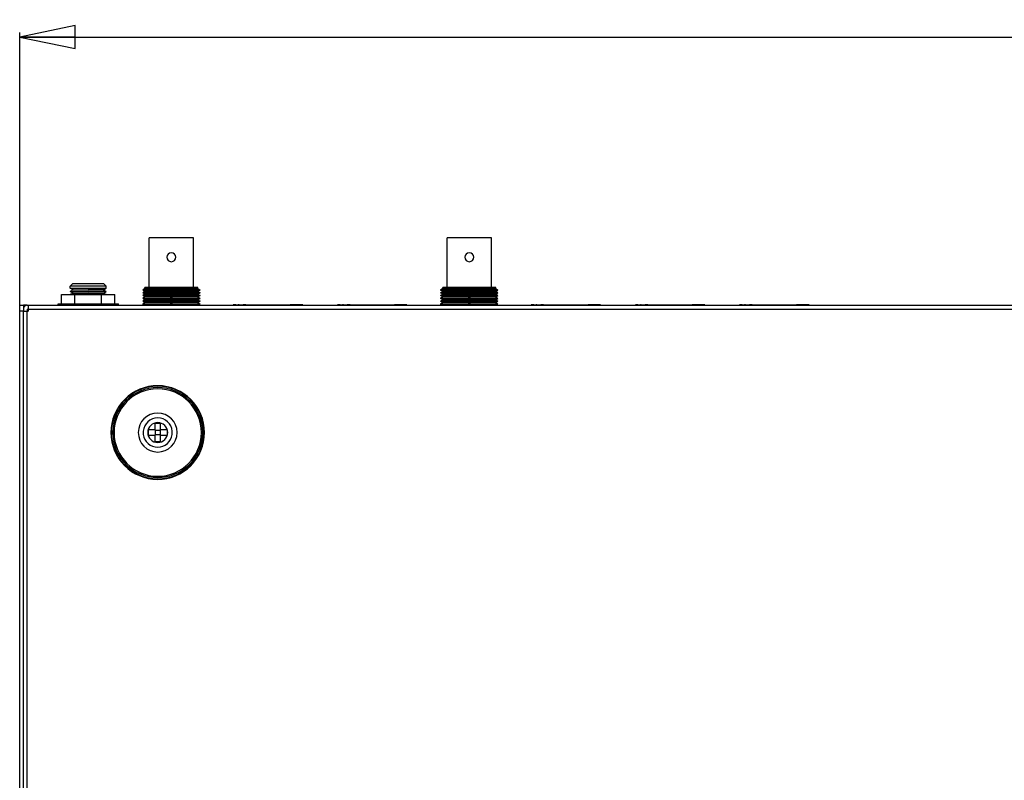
# Model space of a CAD drawing. Header units: millimetres. Extents: x 0 to 1524, y 0 to 1016.
# Tile 107 of 256: x 545 to 757, y 164 to 328. Entities that reach past the tile are written whole.
import ezdxf

# ---------------------------------------------------------------- set-up
doc = ezdxf.new("R2010")
doc.units = ezdxf.units.MM
doc.header["$LTSCALE"] = 83.82
doc.layers.get('0').update_dxf_attribs({"linetype": 'CONTINUOUS'})
doc.layers.add('02___PRT_ALL_AXES', color=7, linetype='CONTINUOUS')
doc.layers.add('03___PRT_ALL_CURVES', color=7, linetype='CONTINUOUS')
doc.styles.get("Standard").update_dxf_attribs({"font": 'txt', "width": 0.8})
doc.dimstyles.new('DIMSTYLE_1', dxfattribs={"dimtxt": 15, "dimasz": 12, "dimexe": 0.18, "dimexo": 0.0625, "dimgap": 0.09, "dimtad": 1, "dimzin": 0, "dimdsep": 46, "dimtxsty": 'STANDARD', "dimblk": 'CLOSED', "dimblk1": 'CLOSED', "dimblk2": 'CLOSED', "dimcen": 0.09, "dimadec": 0, "dimazin": 0, "dimtp": 0.01, "dimtm": 0.01, "dimtfac": 1, "dimtofl": 0, "dimtmove": 0, "dimatfit": 3, "dimldrblk": 'CLOSED', "dimfxl": 1, "dimtolj": 1, "dimtzin": 0, "dimarcsym": 0})

# ---------------------------------------------------------------- blocks, each defined once
blk = doc.blocks.new('_CLOSED')
at = {"color": 0, "linetype": 'BYBLOCK'}
for p, q in [((0, 0), (-1, 0.208)), ((-1, 0.208), (-1, -0.208)), ((-1, -0.208), (0, 0)), ((-1, 0), (0, 0))]:
    blk.add_line(p, q, dxfattribs=at)
blk = doc.blocks.new('*D3')
at = {"color": 2, "linetype": 'CONTINUOUS'}
for p, q in [((544.59, 266.36), (544.59, 325.42)), ((976.19, 266.36), (976.19, 325.42)), ((544.59, 324.42), (760.39, 324.42)), ((976.19, 324.42), (760.39, 324.42))]:
    blk.add_line(p, q, dxfattribs=at)
at = {"color": 2, "linetype": 'CONTINUOUS', "xscale": 12, "yscale": 12, "zscale": 12, "rotation": 180}
blk.add_blockref('_CLOSED', (544.59, 324.42), dxfattribs=at)
at = {"color": 2, "linetype": 'CONTINUOUS', "xscale": 12, "yscale": 12, "zscale": 12}
blk.add_blockref('_CLOSED', (976.19, 324.42), dxfattribs=at)

msp = doc.modelspace()

# ---------------------------------------------------------------- linework, layer by layer
at = {"color": 7, "linetype": 'CONTINUOUS'}
for p, q in [((572.544, 270.407), (572.544, 281.077)), ((572.544, 270.407), (572.544, 281.077)), ((573.244, 281.077), (572.544, 281.077)), ((581.444, 281.077), (573.244, 281.077)), ((582.144, 281.077), (581.444, 281.077)), ((582.144, 270.407), (582.144, 281.077)), ((582.144, 270.407), (582.144, 281.077)), ((636.844, 270.407), (636.844, 281.077)), ((636.844, 270.407), (636.844, 281.077)), ((637.544, 281.077), (636.844, 281.077)), ((645.744, 281.077), (637.544, 281.077)), ((646.444, 281.077), (645.744, 281.077)), ((646.444, 270.407), (646.444, 281.077)), ((646.444, 270.407), (646.444, 281.077)), ((555.994, 271.157), (555.494, 270.657)), ((555.994, 271.157), (555.494, 270.657)), ((555.494, 270.246), (555.494, 270.657)), ((555.494, 270.246), (555.494, 270.657)), ((556.115, 269.889), (555.494, 270.246)), ((556.594, 271.157), (555.994, 271.157)), ((559.394, 271.157), (556.594, 271.157)), ((562.194, 271.157), (559.394, 271.157)), ((562.794, 271.157), (562.194, 271.157)), ((562.674, 269.889), (563.294, 270.246)), ((562.794, 271.157), (563.294, 270.657)), ((562.794, 271.157), (563.294, 270.657)), ((563.294, 270.246), (563.294, 270.657)), ((563.294, 270.246), (563.294, 270.657)), ((571.616, 270.162), (571.144, 269.844)), ((571.616, 270.162), (571.616, 270.407)), ((572.544, 270.407), (571.616, 270.407)), ((576.344, 270.407), (572.544, 270.407)), ((576.794, 270.407), (576.344, 270.407)), ((577.894, 270.407), (576.794, 270.407)), ((578.344, 270.407), (577.894, 270.407)), ((582.144, 270.407), (578.344, 270.407)), ((583.072, 270.407), (582.144, 270.407)), ((583.072, 270.162), (583.072, 270.407)), ((583.072, 270.162), (583.544, 269.844)), ((635.916, 270.162), (635.444, 269.844)), ((635.916, 270.162), (635.916, 270.407)), ((636.844, 270.407), (635.916, 270.407)), ((640.644, 270.407), (636.844, 270.407)), ((641.094, 270.407), (640.644, 270.407)), ((642.194, 270.407), (641.094, 270.407)), ((642.644, 270.407), (642.194, 270.407)), ((646.444, 270.407), (642.644, 270.407)), ((647.372, 270.407), (646.444, 270.407)), ((647.372, 270.162), (647.372, 270.407)), ((647.372, 270.162), (647.844, 269.844)), ((556.115, 269.889), (555.494, 269.555)), ((556.115, 269.209), (555.494, 269.555)), ((556.115, 269.209), (555.494, 268.874)), ((555.524, 268.857), (555.494, 268.874)), ((556.508, 268.874), (556.525, 268.874)), ((562.281, 268.874), (562.264, 268.874)), ((562.674, 269.889), (563.294, 269.555)), ((562.674, 269.209), (563.294, 269.555)), ((562.674, 269.209), (563.294, 268.874)), ((563.264, 268.857), (563.294, 268.874)), ((571.616, 269.567), (571.144, 269.844)), ((571.616, 269.567), (571.144, 269.249)), ((571.616, 268.96), (571.144, 269.249)), ((571.616, 268.96), (571.144, 268.642)), ((571.616, 268.353), (571.144, 268.642)), ((571.616, 268.353), (571.144, 268.035)), ((571.616, 267.758), (571.144, 268.035)), ((583.072, 269.567), (583.544, 269.844)), ((583.072, 269.567), (583.544, 269.249)), ((583.072, 268.96), (583.544, 269.249)), ((583.072, 268.96), (583.544, 268.642)), ((583.072, 268.353), (583.544, 268.642)), ((583.072, 268.353), (583.544, 268.035)), ((583.072, 267.758), (583.544, 268.035)), ((635.916, 269.567), (635.444, 269.844)), ((635.916, 269.567), (635.444, 269.249)), ((635.916, 268.96), (635.444, 269.249)), ((635.916, 268.96), (635.444, 268.642)), ((635.916, 268.353), (635.444, 268.642)), ((635.916, 268.353), (635.444, 268.035)), ((635.916, 267.758), (635.444, 268.035)), ((647.372, 269.567), (647.844, 269.844)), ((647.372, 269.567), (647.844, 269.249)), ((647.372, 268.96), (647.844, 269.249)), ((647.372, 268.96), (647.844, 268.642)), ((647.372, 268.353), (647.844, 268.642)), ((647.372, 268.353), (647.844, 268.035)), ((647.372, 267.758), (647.844, 268.035)), ((544.594, 265.357), (544.594, 266.557)), ((544.594, 266.557), (545.394, 266.557)), ((546.194, 266.557), (545.394, 266.557)), ((545.394, 266.557), (545.394, 265.816)), ((545.394, 265.816), (545.394, 265.757)), ((545.394, 265.757), (545.394, 265.357)), ((546.194, 266.557), (546.394, 266.557)), ((546.194, 265.757), (546.394, 265.757)), ((546.194, 265.757), (546.194, 265.274)), ((546.394, 266.557), (974.394, 266.557)), ((546.394, 266.557), (546.394, 265.757)), ((546.394, 266.557), (974.394, 266.557)), ((546.394, 265.757), (546.394, 265.274)), ((546.394, 265.757), (974.394, 265.757)), ((571.616, 267.758), (571.144, 267.44)), ((571.616, 267.151), (571.144, 267.44)), ((571.616, 267.151), (571.144, 266.833)), ((571.616, 266.556), (571.144, 266.833)), ((583.072, 267.758), (583.544, 267.44)), ((583.072, 267.151), (583.544, 267.44)), ((583.072, 267.151), (583.544, 266.833)), ((583.072, 266.556), (583.544, 266.833)), ((590.694, 266.557), (590.694, 266.657)), ((590.994, 266.657), (590.694, 266.657)), ((591.259, 266.657), (590.994, 266.657)), ((591.259, 266.657), (591.779, 266.657)), ((591.962, 266.657), (591.779, 266.657)), ((591.779, 266.557), (591.779, 266.657)), ((591.962, 266.657), (592.804, 266.657)), ((593.405, 266.657), (592.804, 266.657)), ((592.804, 266.557), (592.804, 266.657)), ((593.405, 266.657), (598.189, 266.657)), ((598.199, 266.657), (602.984, 266.657)), ((598.199, 266.557), (598.199, 266.657)), ((603.584, 266.657), (602.984, 266.657)), ((602.984, 266.557), (602.984, 266.657)), ((604.427, 266.657), (603.584, 266.657)), ((604.609, 266.657), (604.427, 266.657)), ((604.427, 266.557), (604.427, 266.657)), ((605.13, 266.657), (604.609, 266.657)), ((605.394, 266.657), (605.13, 266.657)), ((605.13, 266.557), (605.13, 266.657)), ((605.694, 266.657), (605.394, 266.657)), ((613.194, 266.557), (613.194, 266.657)), ((613.494, 266.657), (613.194, 266.657)), ((613.759, 266.657), (613.494, 266.657)), ((613.759, 266.657), (614.279, 266.657)), ((614.462, 266.657), (614.279, 266.657)), ((614.279, 266.557), (614.279, 266.657)), ((614.462, 266.657), (615.304, 266.657)), ((615.905, 266.657), (615.304, 266.657)), ((615.304, 266.557), (615.304, 266.657)), ((615.905, 266.657), (620.689, 266.657)), ((620.699, 266.657), (625.484, 266.657)), ((620.699, 266.557), (620.699, 266.657)), ((626.084, 266.657), (625.484, 266.657)), ((625.484, 266.557), (625.484, 266.657)), ((626.927, 266.657), (626.084, 266.657)), ((627.109, 266.657), (626.927, 266.657)), ((626.927, 266.557), (626.927, 266.657)), ((627.63, 266.657), (627.109, 266.657)), ((627.894, 266.657), (627.63, 266.657)), ((627.63, 266.557), (627.63, 266.657)), ((628.194, 266.657), (627.894, 266.657)), ((635.916, 267.758), (635.444, 267.44)), ((635.916, 267.151), (635.444, 267.44)), ((635.916, 267.151), (635.444, 266.833)), ((635.916, 266.556), (635.444, 266.833)), ((647.372, 267.758), (647.844, 267.44)), ((647.372, 267.151), (647.844, 267.44)), ((647.372, 267.151), (647.844, 266.833)), ((647.372, 266.556), (647.844, 266.833)), ((654.994, 266.557), (654.994, 266.657)), ((655.294, 266.657), (654.994, 266.657)), ((655.559, 266.657), (655.294, 266.657)), ((655.559, 266.657), (656.079, 266.657)), ((656.262, 266.657), (656.079, 266.657)), ((656.079, 266.557), (656.079, 266.657)), ((656.262, 266.657), (657.104, 266.657)), ((657.705, 266.657), (657.104, 266.657)), ((657.104, 266.557), (657.104, 266.657)), ((657.705, 266.657), (662.489, 266.657)), ((662.499, 266.657), (667.284, 266.657)), ((662.499, 266.557), (662.499, 266.657)), ((667.884, 266.657), (667.284, 266.657)), ((667.284, 266.557), (667.284, 266.657)), ((668.727, 266.657), (667.884, 266.657)), ((668.909, 266.657), (668.727, 266.657)), ((668.727, 266.557), (668.727, 266.657)), ((669.43, 266.657), (668.909, 266.657)), ((669.694, 266.657), (669.43, 266.657)), ((669.43, 266.557), (669.43, 266.657)), ((669.994, 266.657), (669.694, 266.657)), ((677.494, 266.557), (677.494, 266.657)), ((677.794, 266.657), (677.494, 266.657)), ((678.059, 266.657), (677.794, 266.657)), ((678.059, 266.657), (678.579, 266.657)), ((678.762, 266.657), (678.579, 266.657)), ((678.579, 266.557), (678.579, 266.657)), ((678.762, 266.657), (679.604, 266.657)), ((680.205, 266.657), (679.604, 266.657)), ((679.604, 266.557), (679.604, 266.657)), ((680.205, 266.657), (684.989, 266.657)), ((684.999, 266.657), (689.784, 266.657)), ((684.999, 266.557), (684.999, 266.657)), ((690.384, 266.657), (689.784, 266.657)), ((689.784, 266.557), (689.784, 266.657)), ((691.227, 266.657), (690.384, 266.657)), ((691.409, 266.657), (691.227, 266.657)), ((691.227, 266.557), (691.227, 266.657)), ((691.93, 266.657), (691.409, 266.657)), ((692.194, 266.657), (691.93, 266.657)), ((691.93, 266.557), (691.93, 266.657)), ((692.494, 266.657), (692.194, 266.657)), ((699.994, 266.557), (699.994, 266.657)), ((700.294, 266.657), (699.994, 266.657)), ((700.559, 266.657), (700.294, 266.657)), ((700.559, 266.657), (701.079, 266.657)), ((701.262, 266.657), (701.079, 266.657)), ((701.079, 266.557), (701.079, 266.657)), ((701.262, 266.657), (702.104, 266.657)), ((702.705, 266.657), (702.104, 266.657)), ((702.104, 266.557), (702.104, 266.657)), ((702.705, 266.657), (707.489, 266.657)), ((707.499, 266.657), (712.284, 266.657)), ((707.499, 266.557), (707.499, 266.657)), ((712.884, 266.657), (712.284, 266.657)), ((712.284, 266.557), (712.284, 266.657)), ((713.727, 266.657), (712.884, 266.657)), ((713.909, 266.657), (713.727, 266.657)), ((713.727, 266.557), (713.727, 266.657)), ((714.43, 266.657), (713.909, 266.657)), ((714.694, 266.657), (714.43, 266.657)), ((714.43, 266.557), (714.43, 266.657)), ((714.994, 266.657), (714.694, 266.657)), ((544.594, 103.957), (544.594, 265.357)), ((544.594, 265.357), (545.394, 265.357)), ((545.394, 265.274), (545.394, 265.357)), ((545.394, 78.157), (545.394, 265.274)), ((545.394, 78.157), (545.394, 265.274)), ((545.394, 265.274), (545.794, 265.274)), ((545.794, 265.274), (546.194, 265.274)), ((546.194, 265.274), (546.394, 265.274)), ((546.194, 77.357), (546.194, 265.274)), ((573.794, 241.107), (573.794, 239.707)), ((573.794, 241.107), (574.994, 241.107)), ((574.994, 239.707), (574.994, 241.107)), ((573.794, 239.707), (572.394, 239.707)), ((572.394, 238.507), (572.394, 239.707)), ((572.394, 238.507), (573.794, 238.507)), ((573.794, 239.707), (573.894, 239.607)), ((573.794, 238.507), (573.894, 238.607)), ((573.794, 238.507), (573.794, 237.107)), ((573.894, 239.607), (574.894, 239.607)), ((573.894, 238.607), (573.894, 239.607)), ((574.894, 238.607), (573.894, 238.607)), ((574.994, 239.707), (574.894, 239.607)), ((574.894, 239.607), (574.894, 238.607)), ((574.994, 238.507), (574.894, 238.607)), ((576.394, 239.707), (574.994, 239.707)), ((574.994, 237.107), (574.994, 238.507)), ((574.994, 238.507), (576.394, 238.507)), ((576.394, 239.707), (576.394, 238.507)), ((574.994, 237.107), (573.794, 237.107))]:
    msp.add_line(p, q, dxfattribs=at)
for points in [[(559.394, 270.657), (558.784, 270.657), (558.189, 270.657), (557.624, 270.657), (557.102, 270.657), (556.637, 270.657), (556.239, 270.657), (555.919, 270.657), (555.685, 270.657), (555.542, 270.657), (555.494, 270.657)], [(555.494, 270.246), (555.542, 270.246), (555.685, 270.246), (555.919, 270.246), (556.239, 270.246), (556.637, 270.246), (557.102, 270.246), (557.624, 270.246), (558.189, 270.246), (558.784, 270.246), (559.394, 270.246)], [(563.294, 270.657), (563.246, 270.657), (563.104, 270.657), (562.869, 270.657), (562.55, 270.657), (562.152, 270.657), (561.687, 270.657), (561.165, 270.657), (560.6, 270.657), (560.004, 270.657), (559.394, 270.657)], [(559.394, 270.246), (560.004, 270.246), (560.6, 270.246), (561.165, 270.246), (561.687, 270.246), (562.152, 270.246), (562.55, 270.246), (562.869, 270.246), (563.104, 270.246), (563.246, 270.246), (563.294, 270.246)], [(571.616, 270.162), (571.687, 270.162), (571.897, 270.162), (572.241, 270.162), (572.71, 270.162), (573.294, 270.162), (573.978, 270.162), (574.744, 270.162), (575.574, 270.162), (576.448, 270.162), (577.344, 270.162), (578.24, 270.162), (579.114, 270.162), (579.945, 270.162), (580.711, 270.162), (581.395, 270.162), (581.978, 270.162), (582.448, 270.162), (582.792, 270.162), (583.002, 270.162), (583.072, 270.162)], [(635.916, 270.162), (635.987, 270.162), (636.197, 270.162), (636.541, 270.162), (637.01, 270.162), (637.594, 270.162), (638.278, 270.162), (639.044, 270.162), (639.874, 270.162), (640.748, 270.162), (641.644, 270.162), (642.54, 270.162), (643.414, 270.162), (644.245, 270.162), (645.011, 270.162), (645.695, 270.162), (646.278, 270.162), (646.748, 270.162), (647.092, 270.162), (647.302, 270.162), (647.372, 270.162)], [(555.494, 269.555), (555.508, 269.555), (555.614, 269.555), (555.823, 269.555), (556.129, 269.555), (556.525, 269.555), (556.999, 269.555), (557.538, 269.555), (558.128, 269.555), (558.752, 269.555), (559.394, 269.555)], [(555.494, 268.874), (555.508, 268.874), (555.614, 268.874), (555.823, 268.874), (556.129, 268.874), (556.508, 268.874)], [(556.115, 269.889), (556.165, 269.889), (556.313, 269.889), (556.554, 269.889), (556.882, 269.889), (557.286, 269.889), (557.755, 269.889), (558.273, 269.889), (558.825, 269.889), (559.394, 269.889)], [(556.115, 269.209), (556.165, 269.209), (556.313, 269.209), (556.554, 269.209), (556.882, 269.209), (557.286, 269.209), (557.755, 269.209), (558.273, 269.209), (558.825, 269.209), (559.394, 269.209)], [(556.525, 268.874), (556.999, 268.874), (557.538, 268.874), (558.128, 268.874), (558.752, 268.874), (559.394, 268.874)], [(562.674, 269.889), (562.624, 269.889), (562.476, 269.889), (562.235, 269.889), (561.907, 269.889), (561.502, 269.889), (561.034, 269.889), (560.516, 269.889), (559.964, 269.889), (559.394, 269.889)], [(563.294, 269.555), (563.281, 269.555), (563.175, 269.555), (562.966, 269.555), (562.659, 269.555), (562.264, 269.555), (561.79, 269.555), (561.251, 269.555), (560.661, 269.555), (560.036, 269.555), (559.394, 269.555)], [(562.674, 269.209), (562.624, 269.209), (562.476, 269.209), (562.235, 269.209), (561.907, 269.209), (561.502, 269.209), (561.034, 269.209), (560.516, 269.209), (559.964, 269.209), (559.394, 269.209)], [(562.264, 268.874), (561.79, 268.874), (561.251, 268.874), (560.661, 268.874), (560.036, 268.874), (559.394, 268.874)], [(563.294, 268.874), (563.281, 268.874), (563.175, 268.874), (562.966, 268.874), (562.659, 268.874), (562.281, 268.874)], [(576.559, 269.844), (575.586, 269.844), (574.659, 269.844), (573.801, 269.844), (573.034, 269.844), (572.378, 269.844), (571.849, 269.844), (571.461, 269.844), (571.224, 269.844), (571.144, 269.844)], [(576.559, 269.249), (575.586, 269.249), (574.659, 269.249), (573.801, 269.249), (573.034, 269.249), (572.378, 269.249), (571.849, 269.249), (571.461, 269.249), (571.224, 269.249), (571.144, 269.249)], [(576.559, 268.642), (575.586, 268.642), (574.659, 268.642), (573.801, 268.642), (573.034, 268.642), (572.378, 268.642), (571.849, 268.642), (571.461, 268.642), (571.224, 268.642), (571.144, 268.642)], [(576.559, 268.035), (575.586, 268.035), (574.659, 268.035), (573.801, 268.035), (573.034, 268.035), (572.378, 268.035), (571.849, 268.035), (571.461, 268.035), (571.224, 268.035), (571.144, 268.035)], [(583.072, 269.567), (583.002, 269.567), (582.792, 269.567), (582.448, 269.567), (581.978, 269.567), (581.395, 269.567), (580.711, 269.567), (579.945, 269.567), (579.114, 269.567), (578.24, 269.567), (577.344, 269.567), (576.448, 269.567), (575.574, 269.567), (574.744, 269.567), (573.978, 269.567), (573.294, 269.567), (572.71, 269.567), (572.241, 269.567), (571.897, 269.567), (571.687, 269.567), (571.616, 269.567)], [(583.072, 268.96), (583.002, 268.96), (582.792, 268.96), (582.448, 268.96), (581.978, 268.96), (581.395, 268.96), (580.711, 268.96), (579.945, 268.96), (579.114, 268.96), (578.24, 268.96), (577.344, 268.96), (576.448, 268.96), (575.574, 268.96), (574.744, 268.96), (573.978, 268.96), (573.294, 268.96), (572.71, 268.96), (572.241, 268.96), (571.897, 268.96), (571.687, 268.96), (571.616, 268.96)], [(583.072, 268.353), (583.002, 268.353), (582.792, 268.353), (582.448, 268.353), (581.978, 268.353), (581.395, 268.353), (580.711, 268.353), (579.945, 268.353), (579.114, 268.353), (578.24, 268.353), (577.344, 268.353), (576.448, 268.353), (575.574, 268.353), (574.744, 268.353), (573.978, 268.353), (573.294, 268.353), (572.71, 268.353), (572.241, 268.353), (571.897, 268.353), (571.687, 268.353), (571.616, 268.353)], [(578.13, 269.844), (577.607, 269.874), (577.082, 269.874), (576.559, 269.844)], [(578.13, 269.844), (577.607, 269.818), (577.082, 269.818), (576.559, 269.844)], [(578.13, 269.249), (577.607, 269.279), (577.082, 269.279), (576.559, 269.249)], [(578.13, 269.249), (577.607, 269.222), (577.082, 269.222), (576.559, 269.249)], [(578.13, 268.642), (577.607, 268.672), (577.082, 268.672), (576.559, 268.642)], [(578.13, 268.642), (577.607, 268.615), (577.082, 268.615), (576.559, 268.642)], [(578.13, 268.035), (577.607, 268.065), (577.082, 268.065), (576.559, 268.035)], [(578.13, 268.035), (577.607, 268.009), (577.082, 268.009), (576.559, 268.035)], [(583.544, 269.844), (583.465, 269.844), (583.228, 269.844), (582.84, 269.844), (582.311, 269.844), (581.655, 269.844), (580.888, 269.844), (580.03, 269.844), (579.102, 269.844), (578.13, 269.844)], [(583.544, 269.249), (583.465, 269.249), (583.228, 269.249), (582.84, 269.249), (582.311, 269.249), (581.655, 269.249), (580.888, 269.249), (580.03, 269.249), (579.102, 269.249), (578.13, 269.249)], [(583.544, 268.642), (583.465, 268.642), (583.228, 268.642), (582.84, 268.642), (582.311, 268.642), (581.655, 268.642), (580.888, 268.642), (580.03, 268.642), (579.102, 268.642), (578.13, 268.642)], [(583.544, 268.035), (583.465, 268.035), (583.228, 268.035), (582.84, 268.035), (582.311, 268.035), (581.655, 268.035), (580.888, 268.035), (580.03, 268.035), (579.102, 268.035), (578.13, 268.035)], [(640.859, 269.844), (639.886, 269.844), (638.959, 269.844), (638.101, 269.844), (637.334, 269.844), (636.678, 269.844), (636.149, 269.844), (635.761, 269.844), (635.524, 269.844), (635.444, 269.844)], [(640.859, 269.249), (639.886, 269.249), (638.959, 269.249), (638.101, 269.249), (637.334, 269.249), (636.678, 269.249), (636.149, 269.249), (635.761, 269.249), (635.524, 269.249), (635.444, 269.249)], [(640.859, 268.642), (639.886, 268.642), (638.959, 268.642), (638.101, 268.642), (637.334, 268.642), (636.678, 268.642), (636.149, 268.642), (635.761, 268.642), (635.524, 268.642), (635.444, 268.642)], [(640.859, 268.035), (639.886, 268.035), (638.959, 268.035), (638.101, 268.035), (637.334, 268.035), (636.678, 268.035), (636.149, 268.035), (635.761, 268.035), (635.524, 268.035), (635.444, 268.035)], [(647.372, 269.567), (647.302, 269.567), (647.092, 269.567), (646.748, 269.567), (646.278, 269.567), (645.695, 269.567), (645.011, 269.567), (644.245, 269.567), (643.414, 269.567), (642.54, 269.567), (641.644, 269.567), (640.748, 269.567), (639.874, 269.567), (639.044, 269.567), (638.278, 269.567), (637.594, 269.567), (637.01, 269.567), (636.541, 269.567), (636.197, 269.567), (635.987, 269.567), (635.916, 269.567)], [(647.372, 268.96), (647.302, 268.96), (647.092, 268.96), (646.748, 268.96), (646.278, 268.96), (645.695, 268.96), (645.011, 268.96), (644.245, 268.96), (643.414, 268.96), (642.54, 268.96), (641.644, 268.96), (640.748, 268.96), (639.874, 268.96), (639.044, 268.96), (638.278, 268.96), (637.594, 268.96), (637.01, 268.96), (636.541, 268.96), (636.197, 268.96), (635.987, 268.96), (635.916, 268.96)], [(647.372, 268.353), (647.302, 268.353), (647.092, 268.353), (646.748, 268.353), (646.278, 268.353), (645.695, 268.353), (645.011, 268.353), (644.245, 268.353), (643.414, 268.353), (642.54, 268.353), (641.644, 268.353), (640.748, 268.353), (639.874, 268.353), (639.044, 268.353), (638.278, 268.353), (637.594, 268.353), (637.01, 268.353), (636.541, 268.353), (636.197, 268.353), (635.987, 268.353), (635.916, 268.353)], [(642.43, 269.844), (641.907, 269.874), (641.382, 269.874), (640.859, 269.844)], [(642.43, 269.844), (641.907, 269.818), (641.382, 269.818), (640.859, 269.844)], [(642.43, 269.249), (641.907, 269.279), (641.382, 269.279), (640.859, 269.249)], [(642.43, 269.249), (641.907, 269.222), (641.382, 269.222), (640.859, 269.249)], [(642.43, 268.642), (641.907, 268.672), (641.382, 268.672), (640.859, 268.642)], [(642.43, 268.642), (641.907, 268.615), (641.382, 268.615), (640.859, 268.642)], [(642.43, 268.035), (641.907, 268.065), (641.382, 268.065), (640.859, 268.035)], [(642.43, 268.035), (641.907, 268.009), (641.382, 268.009), (640.859, 268.035)], [(647.844, 269.844), (647.765, 269.844), (647.528, 269.844), (647.14, 269.844), (646.611, 269.844), (645.955, 269.844), (645.188, 269.844), (644.33, 269.844), (643.402, 269.844), (642.43, 269.844)], [(647.844, 269.249), (647.765, 269.249), (647.528, 269.249), (647.14, 269.249), (646.611, 269.249), (645.955, 269.249), (645.188, 269.249), (644.33, 269.249), (643.402, 269.249), (642.43, 269.249)], [(647.844, 268.642), (647.765, 268.642), (647.528, 268.642), (647.14, 268.642), (646.611, 268.642), (645.955, 268.642), (645.188, 268.642), (644.33, 268.642), (643.402, 268.642), (642.43, 268.642)], [(647.844, 268.035), (647.765, 268.035), (647.528, 268.035), (647.14, 268.035), (646.611, 268.035), (645.955, 268.035), (645.188, 268.035), (644.33, 268.035), (643.402, 268.035), (642.43, 268.035)], [(576.559, 267.44), (575.586, 267.44), (574.659, 267.44), (573.801, 267.44), (573.034, 267.44), (572.378, 267.44), (571.849, 267.44), (571.461, 267.44), (571.224, 267.44), (571.144, 267.44)], [(576.559, 266.833), (575.586, 266.833), (574.659, 266.833), (573.801, 266.833), (573.034, 266.833), (572.378, 266.833), (571.849, 266.833), (571.461, 266.833), (571.224, 266.833), (571.144, 266.833)], [(583.072, 267.758), (583.002, 267.758), (582.792, 267.758), (582.448, 267.758), (581.978, 267.758), (581.395, 267.758), (580.711, 267.758), (579.945, 267.758), (579.114, 267.758), (578.24, 267.758), (577.344, 267.758), (576.448, 267.758), (575.574, 267.758), (574.744, 267.758), (573.978, 267.758), (573.294, 267.758), (572.71, 267.758), (572.241, 267.758), (571.897, 267.758), (571.687, 267.758), (571.616, 267.758)], [(583.072, 267.151), (583.002, 267.151), (582.792, 267.151), (582.448, 267.151), (581.978, 267.151), (581.395, 267.151), (580.711, 267.151), (579.945, 267.151), (579.114, 267.151), (578.24, 267.151), (577.344, 267.151), (576.448, 267.151), (575.574, 267.151), (574.744, 267.151), (573.978, 267.151), (573.294, 267.151), (572.71, 267.151), (572.241, 267.151), (571.897, 267.151), (571.687, 267.151), (571.616, 267.151)], [(578.13, 267.44), (577.607, 267.47), (577.082, 267.47), (576.559, 267.44)], [(578.13, 267.44), (577.607, 267.413), (577.082, 267.413), (576.559, 267.44)], [(578.13, 266.833), (577.607, 266.863), (577.082, 266.863), (576.559, 266.833)], [(578.13, 266.833), (577.607, 266.807), (577.082, 266.807), (576.559, 266.833)], [(583.544, 267.44), (583.465, 267.44), (583.228, 267.44), (582.84, 267.44), (582.311, 267.44), (581.655, 267.44), (580.888, 267.44), (580.03, 267.44), (579.102, 267.44), (578.13, 267.44)], [(583.544, 266.833), (583.465, 266.833), (583.228, 266.833), (582.84, 266.833), (582.311, 266.833), (581.655, 266.833), (580.888, 266.833), (580.03, 266.833), (579.102, 266.833), (578.13, 266.833)], [(640.859, 267.44), (639.886, 267.44), (638.959, 267.44), (638.101, 267.44), (637.334, 267.44), (636.678, 267.44), (636.149, 267.44), (635.761, 267.44), (635.524, 267.44), (635.444, 267.44)], [(640.859, 266.833), (639.886, 266.833), (638.959, 266.833), (638.101, 266.833), (637.334, 266.833), (636.678, 266.833), (636.149, 266.833), (635.761, 266.833), (635.524, 266.833), (635.444, 266.833)], [(647.372, 267.758), (647.302, 267.758), (647.092, 267.758), (646.748, 267.758), (646.278, 267.758), (645.695, 267.758), (645.011, 267.758), (644.245, 267.758), (643.414, 267.758), (642.54, 267.758), (641.644, 267.758), (640.748, 267.758), (639.874, 267.758), (639.044, 267.758), (638.278, 267.758), (637.594, 267.758), (637.01, 267.758), (636.541, 267.758), (636.197, 267.758), (635.987, 267.758), (635.916, 267.758)], [(647.372, 267.151), (647.302, 267.151), (647.092, 267.151), (646.748, 267.151), (646.278, 267.151), (645.695, 267.151), (645.011, 267.151), (644.245, 267.151), (643.414, 267.151), (642.54, 267.151), (641.644, 267.151), (640.748, 267.151), (639.874, 267.151), (639.044, 267.151), (638.278, 267.151), (637.594, 267.151), (637.01, 267.151), (636.541, 267.151), (636.197, 267.151), (635.987, 267.151), (635.916, 267.151)], [(642.43, 267.44), (641.907, 267.47), (641.382, 267.47), (640.859, 267.44)], [(642.43, 267.44), (641.907, 267.413), (641.382, 267.413), (640.859, 267.44)], [(642.43, 266.833), (641.907, 266.863), (641.382, 266.863), (640.859, 266.833)], [(642.43, 266.833), (641.907, 266.807), (641.382, 266.807), (640.859, 266.833)], [(647.844, 267.44), (647.765, 267.44), (647.528, 267.44), (647.14, 267.44), (646.611, 267.44), (645.955, 267.44), (645.188, 267.44), (644.33, 267.44), (643.402, 267.44), (642.43, 267.44)], [(647.844, 266.833), (647.765, 266.833), (647.528, 266.833), (647.14, 266.833), (646.611, 266.833), (645.955, 266.833), (645.188, 266.833), (644.33, 266.833), (643.402, 266.833), (642.43, 266.833)]]:
    msp.add_lwpolyline(points, dxfattribs=at)
for centre, radius, start, end in [((577.344, 276.937), 0.97, 90, 270), ((577.344, 276.937), 0.97, 270, 90), ((641.644, 276.937), 0.97, 90, 270), ((641.644, 276.937), 0.97, 270, 90), ((546.194, 265.757), 0.8, 120, 180), ((546.194, 265.757), 0.8, 90, 120), ((574.394, 239.107), 9.7, 90, 270), ((574.394, 239.107), 9.7, 270, 90), ((574.394, 239.107), 9.425, 90, 270), ((574.394, 239.107), 9.425, 270, 90), ((574.394, 239.107), 4.2, 0, 180), ((574.394, 239.107), 3.15, 5.04144, 174.95552), ((574.394, 239.107), 2.15, 0, 180), ((574.394, 239.107), 4.2, 180, 360), ((574.394, 239.107), 3.15, 174.95557, 180), ((574.394, 239.107), 3.15, 174.95552, 180), ((574.394, 239.107), 3.15, 180, 187.41689), ((574.394, 239.107), 3.15, 180, 187.44738), ((574.394, 239.107), 3.15, 187.41689, 352.58533), ((574.394, 239.107), 3.15, 187.44738, 352.5546), ((574.394, 239.107), 2.15, 180, 360), ((574.394, 239.107), 3.15, 352.5546, 360), ((574.394, 239.107), 3.15, 0, 5.04137), ((574.394, 239.107), 3.15, 0, 5.04144)]:
    msp.add_arc(centre, radius, start, end, dxfattribs=at)
at = {"layer": '02___PRT_ALL_AXES', "color": 7, "linetype": 'CONTINUOUS'}
for p, q in [((553.621, 266.857), (553.621, 268.857)), ((553.621, 268.857), (555.394, 268.857)), ((555.394, 268.857), (555.494, 268.857)), ((555.494, 268.857), (556.508, 268.857)), ((556.508, 268.857), (562.281, 268.857)), ((556.508, 266.857), (556.508, 268.857)), ((562.281, 268.857), (563.294, 268.857)), ((562.281, 266.857), (562.281, 268.857)), ((563.294, 268.857), (563.394, 268.857)), ((563.394, 268.857), (565.168, 268.857)), ((565.168, 266.857), (565.168, 268.857)), ((552.894, 266.557), (552.894, 266.857)), ((552.894, 266.857), (553.621, 266.857)), ((552.894, 266.557), (552.894, 266.857)), ((553.621, 266.857), (555.394, 266.857)), ((555.394, 266.857), (555.419, 266.857)), ((555.419, 266.857), (555.494, 266.857)), ((555.494, 266.857), (556.508, 266.857)), ((556.508, 266.857), (562.281, 266.857)), ((562.281, 266.857), (563.294, 266.857)), ((563.294, 266.857), (563.369, 266.857)), ((563.369, 266.857), (563.394, 266.857)), ((563.394, 266.857), (565.168, 266.857)), ((565.168, 266.857), (565.894, 266.857)), ((565.894, 266.557), (565.894, 266.857)), ((565.894, 266.557), (565.894, 266.857))]:
    msp.add_line(p, q, dxfattribs=at)
for radius, start, end in [(10.1, 89.92658, 180), (10, 90, 180), (10, 0, 90), (10.1, 0, 89.92658), (10.1, 180, 269.92658), (10, 180, 270), (10.1, 269.92658, 360), (10, 270, 360)]:
    msp.add_arc((574.394, 239.107), radius, start, end, dxfattribs=at)
at = {"layer": '03___PRT_ALL_CURVES', "color": 4, "linetype": 'CONTINUOUS'}
for start, end in [(104.93374, 119.90455), (90, 104.93374), (74.92215, 90), (59.90455, 74.92215), (119.90455, 134.92215), (44.93374, 59.90455), (134.92215, 164.93374), (14.92215, 44.93374), (164.93374, 174), (6, 14.92215), (174, 179.90455), (179.90455, 186), (186, 194.92215), (344.93374, 354), (0.09545, 6), (354, 0.09545), (194.92215, 224.93374), (314.92215, 344.93374), (224.93374, 239.90455), (299.90455, 314.92215), (239.90455, 254.92215), (284.93374, 299.90455), (254.92215, 270), (270, 284.93374)]:
    msp.add_arc((574.394, 239.107), 10, start, end, dxfattribs=at)

# ---------------------------------------------------------------- dimensions: what is measured, and where the dimension line sits
at = {"color": 2, "linetype": 'CONTINUOUS'}
dim = msp.add_linear_dim(base=(976.194, 324.42), p1=(544.594, 266.357), p2=(976.194, 266.357), dimstyle='DIMSTYLE_1', dxfattribs=at)
dim.commit()
dim.dimension.update_dxf_attribs({"geometry": '*D3', "text_midpoint": (724.394, 328.17), "dimtype": 160})

doc.saveas('drawing.dxf')
